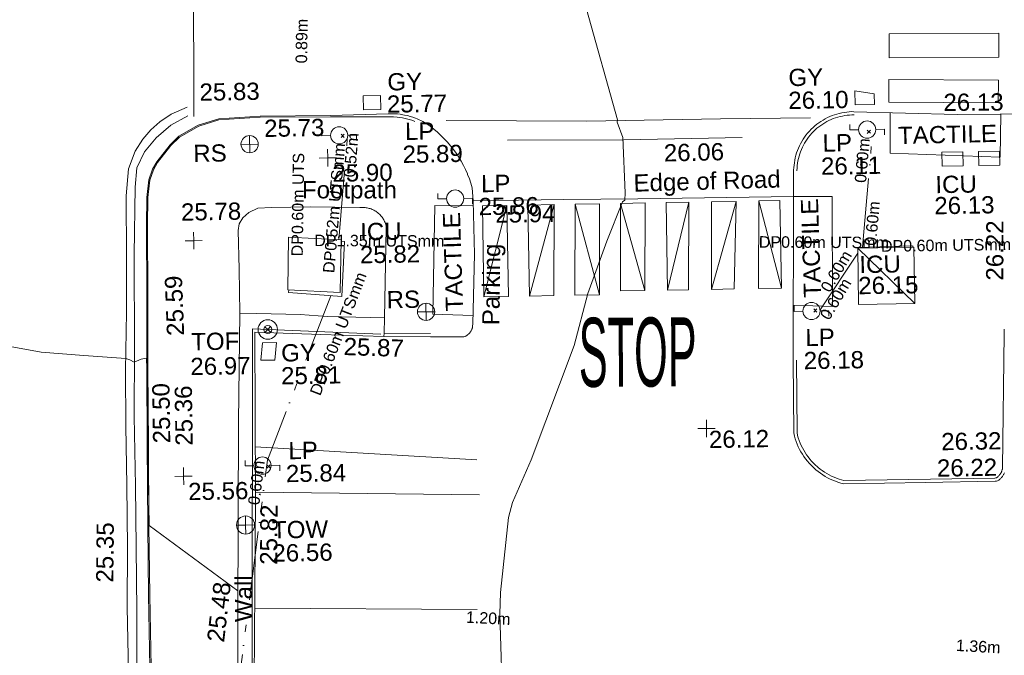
# Model space of a CAD drawing. Header units: millimetres. Extents: x -287732 to 520720, y -88450 to 287754.
# Tile 214 of 256: x -6642 to 14791, y -20214 to -6385. Entities that reach past the tile are written whole.
import ezdxf

# ---------------------------------------------------------------- set-up
doc = ezdxf.new("R2010")
doc.units = ezdxf.units.MM
doc.linetypes.add('IMPORT-UG_ELEC_LV_QLB2 _2_', pattern=[2700, 1500, -300, 0, -250, 150, -300, 0, -200])
doc.linetypes.add('IMPORT-UG_ELEC_STREET LIGHTING_QLB2 _2_', pattern=[2700, 1500, -300, 0, -250, 150, -300, 0, -200])
for name, color, linetype, lineweight, true_color in [('00__TOPO__TOP_OF_FENCE_SYMBOL', 7, 'Continuous', 9, 0x666666), ('00_TOPO_FENCE_2D', 7, 'Continuous', 9, 0x3f7f4f), ('00_TOPO_FOOTPATH', 7, 'Continuous', 9, 0xa50000), ('00_TOPO_FURN_LAMP_POST', 7, 'Continuous', 9, 0x666666), ('00_TOPO_FURN_SIGN', 7, 'Continuous', 9, 0x666666), ('00_TOPO_KERB_BOTTOM', 1, 'Continuous', 9, 0xff0000), ('00_TOPO_KERB_TOP', 7, 'Continuous', 9, 0xa500a5), ('00_TOPO_LEVEL_SPOT', 7, 'Continuous', 9, 0x666666), ('00_TOPO_ROAD_MARKING_WHITE_CONTINUOUS', 7, 'Continuous', 9, 0x999999), ('00_TOPO_ROAD_MARKING_WHITE_DASH', 7, 'Continuous', 9, 0x999999), ('00_TOPO_ROAD_MARKING_YELLOW_CONTINUOUS', 40, 'Continuous', 9, 0xffbf00), ('00_TOPO_SERV_GULLY', 7, 'Continuous', 9, 0x5252a5), ('00_TOPO_SERV_IC', 5, 'Continuous', 9, 0x0000ff), ('00_TOPO_TOP_OF_FENCE', 7, 'Continuous', 9, 0x666666), ('00_TOPO_TOP_OF_WALL', 7, 'Continuous', 9, 0x666666), ('00_TOPO_WALL', 7, 'Continuous', 9, 0x7c00a5), ('00_UAV_FOOTPATH', 7, 'Continuous', 9, 0xa50000), ('00_UAV_FURN_LAMP_POST', 7, 'Continuous', 9, 0xa50000), ('00_UAV_KERB_BOTTOM', 1, 'Continuous', 9, 0xff0000), ('00_UAV_KERB_TOP', 7, 'Continuous', 9, 0xa500a5), ('00_UAV_LEVEL_SPOT', 7, 'Continuous', 9, 0x666666), ('00_UAV_PARKING', 4, 'Continuous', 9, 0x00ffff), ('00_UAV_ROAD_MARKING_WHITE_CONTINUOUS', 7, 'Continuous', 9, 0x999999), ('00_UAV_SERV_GULLY', 7, 'Continuous', 9, 0x5252a5), ('00_UAV_SERV_IC', 5, 'Continuous', 9, 0x0000ff), ('00_UAV_WALL', 7, 'Continuous', 9, 0x7c00a5), ('01_DTM_CONTOUR_MNR', 7, 'Continuous', 9, 0xa5a552), ('12333-PUM-2D-U-0001-C01 - Rev2_REVIT IMPORT_dwg', 7, 'Continuous', 9, 0x767676), ('PUM-ELECTRIC-LV-QLB2', 1, 'IMPORT-UG_ELEC_LV_QLB2 _2_', 9, 0xff0000), ('PUM-ELECTRIC-MH', 1, 'Continuous', 9, 0xff0000), ('PUM-ELECTRIC-SL-QLB2', 7, 'IMPORT-UG_ELEC_STREET LIGHTING_QLB2 _2_', 9, 0xff7f7f)]:
    doc.layers.add(name, color=color, linetype=linetype, lineweight=lineweight, true_color=true_color)
for name, color, linetype, lineweight in [('00_TOPO_PEDASTRIAN', 7, 'Continuous', 9), ('00_TOPO_SURVEY_TEXT', 7, 'Continuous', 9), ('00_UAV_PEDASTRIAN', 7, 'Continuous', 9), ('00_UAV_ROAD_EDGE', 7, 'Continuous', 9), ('00_UAV_ROAD_TEXT', 7, 'Continuous', 9), ('00_UAV_SURVEY_TEXT', 7, 'Continuous', 9), ('GEN-TEXT', 7, 'Continuous', 9)]:
    doc.layers.add(name, color=color, linetype=linetype, lineweight=lineweight)
doc.styles.add('Arial_1', font='arial.ttf', dxfattribs={"height": 250})
doc.styles.add('Swis721 Lt BT_2', font='swissl.ttf', dxfattribs={"height": 375})
doc.styles.add('Swis721 Lt BT_7', font='swissl.ttf', dxfattribs={"width": 0.45, "height": 1500})

# ---------------------------------------------------------------- blocks, each defined once
blk = doc.blocks.new('12333-PUM-2D-U-0001-C01 - Rev2_REVIT IMPORT_dwg_MSL_RoadSign_SYM-2077193-Site Location Plan Proposed')
at = {"layer": '00_TOPO_FURN_SIGN', "color": 254, "true_color": 0xcccccc}
for p, q in [((-500, 0), (500, 0)), ((0, -500), (0, 500))]:
    blk.add_line(p, q, dxfattribs=at)
blk.add_circle((0, 0), 500, dxfattribs=at)
blk = doc.blocks.new('12333-PUM-2D-U-0001-C01 - Rev2_REVIT IMPORT_dwg_MSL_Lamp_Post_SYM-2077199-Site Location Plan Proposed')
at = {"layer": '00_TOPO_FURN_LAMP_POST', "color": 254, "true_color": 0xcccccc, "flags": 128}
for points in [[(-500, 0), (-1000, 0), (-1000, 317)], [(500, 0), (1000, 0), (1000, -317)]]:
    blk.add_lwpolyline(points, dxfattribs=at)
at = {"layer": '00_TOPO_FURN_LAMP_POST', "color": 254, "true_color": 0xcccccc}
blk.add_circle((0, 0), 500, dxfattribs=at)
blk = doc.blocks.new('12333-PUM-2D-U-0001-C01 - Rev2_REVIT IMPORT_dwg_MM-2077200-Site Location Plan Proposed')
at = {"layer": '00_TOPO_LEVEL_SPOT', "color": 254, "true_color": 0xcccccc, "flags": 128}
for points in [[(0, -500), (0, 0), (-500, 0)], [(500, 0), (0, 0), (0, 500)]]:
    blk.add_lwpolyline(points, dxfattribs=at)
blk = doc.blocks.new('12333-PUM-2D-U-0001-C01 - Rev2_REVIT IMPORT_dwg_MSL_Node_LineworkTOF-2077201-Site Location Plan Proposed')
at = {"layer": '00__TOPO__TOP_OF_FENCE_SYMBOL', "color": 254, "true_color": 0xcccccc, "flags": 128}
for points in [[(165, 165), (0, 0), (-165, 165)], [(165, -165), (0, 0), (-165, -165)]]:
    blk.add_lwpolyline(points, dxfattribs=at)
at = {"layer": '00__TOPO__TOP_OF_FENCE_SYMBOL', "color": 254, "true_color": 0xcccccc}
for radius in [563, 234]:
    blk.add_circle((0, 0), radius, dxfattribs=at)
blk = doc.blocks.new('12333-PUM-2D-U-0001-C01 - Rev2_REVIT IMPORT_dwg_TOW-2077202-Site Location Plan Proposed')
at = {"layer": '00_TOPO_TOP_OF_WALL', "color": 254, "true_color": 0xcccccc, "flags": 128}
for points in [[(0, 525), (0, 0), (-525, 0)], [(525, 0), (0, 0), (0, -525)]]:
    blk.add_lwpolyline(points, dxfattribs=at)
at = {"layer": '00_TOPO_TOP_OF_WALL', "color": 254, "true_color": 0xcccccc}
blk.add_circle((0, 0), 525, dxfattribs=at)
blk = doc.blocks.new('12333-PUM-2D-U-0001-C01 - Rev2_REVIT IMPORT_dwg_MSL_Lamp_Post_SYM-2077240-Site Location Plan Proposed')
at = {"layer": '00_TOPO_FURN_LAMP_POST', "color": 254, "true_color": 0xcccccc, "flags": 128}
for points in [[(-500, 0), (-1000, 0), (-1000, 317)], [(500, 0), (1000, 0), (1000, -317)]]:
    blk.add_lwpolyline(points, dxfattribs=at)
at = {"layer": '00_TOPO_FURN_LAMP_POST', "color": 254, "true_color": 0xcccccc}
blk.add_circle((0, 0), 500, dxfattribs=at)
blk = doc.blocks.new('12333-PUM-2D-U-0001-C01 - Rev2_REVIT IMPORT_dwg_UAV-2077255-Site Location Plan Proposed')
at = {"layer": '00_UAV_LEVEL_SPOT', "color": 254, "true_color": 0xcccccc, "flags": 128}
for points in [[(0, -500), (0, 0), (-500, 0)], [(500, 0), (0, 0), (0, 500)]]:
    blk.add_lwpolyline(points, dxfattribs=at)
blk = doc.blocks.new('12333-PUM-2D-U-0001-C01 - Rev2_REVIT IMPORT_dwg_MGS62954_T2_Galway_ITM_3d_Rev1-2077680-Site Location Plan Proposed')
at = {"layer": '00_TOPO_FENCE_2D', "color": 254, "true_color": 0xcccccc, "flags": 128}
blk.add_lwpolyline([(533902949, 725542173), (533900154, 725542340), (533899753, 725520459), (533893724, 725520593), (533893691, 725519042), (533893690, 725518972), (533893631, 725516166), (533882628, 725516345), (533882619, 725516345), (533880071, 725516386), (533879975, 725510995), (533879974, 725510962), (533879864, 725504787)], dxfattribs=at)
at = {"layer": '00_TOPO_FOOTPATH', "color": 254, "true_color": 0xcccccc, "flags": 128}
blk.add_lwpolyline([(533899889, 725542688), (533899888, 725543640), (533899883, 725544483), (533899910, 725544630), (533899990, 725544760), (533900120, 725544870), (533900320, 725544960), (533900620, 725544970), (533901460, 725544970)], dxfattribs=at)
at = {"layer": '00_TOPO_KERB_BOTTOM', "color": 254, "true_color": 0xcccccc, "flags": 128}
blk.add_lwpolyline([(533897795, 725535021), (533897795, 725536589), (533897803, 725538102), (533897823, 725539858), (533897839, 725541524), (533897866, 725543095), (533897888, 725544636), (533897906, 725545236), (533897955, 725545618), (533898043, 725545849), (533898135, 725546012), (533898434, 725546377), (533898626, 725546559), (533899053, 725546792), (533899502, 725546921), (533900403, 725546964), (533901937, 725546950)], dxfattribs=at)
at = {"layer": '00_TOPO_KERB_TOP', "color": 254, "true_color": 0xcccccc, "flags": 128}
blk.add_lwpolyline([(533897820, 725535021), (533897820, 725536589), (533897828, 725538102), (533897848, 725539858), (533897864, 725541524), (533897890, 725543095), (533897913, 725544635), (533897931, 725545234), (533897979, 725545612), (533898066, 725545838), (533898156, 725545998), (533898452, 725546360), (533898641, 725546538), (533899063, 725546769), (533899506, 725546897), (533900403, 725546940), (533901936, 725546925)], dxfattribs=at)
at = {"layer": '00_TOPO_PEDASTRIAN', "color": 254, "true_color": 0xcccccc}
for p, q in [((533914116, 725546802), (533914104, 725545918)), ((533905206, 725542948), (533905206, 725544929)), ((533905206, 725544929), (533905739, 725544929)), ((533905206, 725542948), (533905739, 725544929)), ((533905739, 725544929), (533905739, 725542948)), ((533906197, 725542948), (533906197, 725544929)), ((533906197, 725544929), (533906768, 725544929)), ((533906197, 725542948), (533906768, 725544929)), ((533906768, 725544929), (533906730, 725542948)), ((533907225, 725544929), (533907187, 725542948)), ((533907225, 725544929), (533907759, 725544929)), ((533907225, 725544929), (533907721, 725542948)), ((533907759, 725544929), (533907721, 725542948)), ((533908216, 725544929), (533908178, 725543024)), ((533908216, 725544929), (533908749, 725544929)), ((533908216, 725544929), (533908711, 725543024)), ((533908749, 725544929), (533908711, 725543024)), ((533909702, 725544929), (533909207, 725544929)), ((533909207, 725543024), (533909207, 725544929)), ((533909702, 725544929), (533909207, 725543024)), ((533909702, 725544929), (533909664, 725543024)), ((533910159, 725543024), (533910197, 725544929)), ((533910731, 725544929), (533910159, 725543024)), ((533910731, 725544929), (533910197, 725544929)), ((533910731, 725544929), (533910654, 725543024)), ((533911226, 725544929), (533911188, 725543024)), ((533911226, 725544929), (533911683, 725544929)), ((533911226, 725544929), (533911683, 725543024)), ((533911683, 725543024), (533911683, 725544929)), ((533905206, 725542948), (533905739, 725542948)), ((533906197, 725542948), (533906730, 725542948)), ((533907721, 725542948), (533907187, 725542948)), ((533908711, 725543024), (533908178, 725543024)), ((533909664, 725543024), (533909207, 725543024)), ((533910654, 725543024), (533910159, 725543024)), ((533911188, 725543024), (533911683, 725543024))]:
    blk.add_line(p, q, dxfattribs=at)
at = {"layer": '00_TOPO_PEDASTRIAN', "color": 254, "true_color": 0xcccccc, "flags": 128}
for points in [[(533914104, 725545918), (533916495, 725545792), (533916524, 725546729)], [(533911981, 725545017), (533912824, 725544996), (533912791, 725542607), (533911936, 725542648)], [(533905009, 725544930), (533904171, 725544956), (533904087, 725542590), (533904959, 725542546)]]:
    blk.add_lwpolyline(points, dxfattribs=at)
at = {"layer": '00_TOPO_ROAD_MARKING_WHITE_CONTINUOUS', "color": 254, "true_color": 0xcccccc, "flags": 128}
for points in [[(533898960, 725546980), (533898980, 725548150), (533899000, 725549980), (533903384, 725549918)], [(533904450, 725546800), (533907510, 725546730), (533910420, 725546730), (533912380, 725546720)]]:
    blk.add_lwpolyline(points, dxfattribs=at)
at = {"layer": '00_TOPO_ROAD_MARKING_WHITE_DASH', "color": 254, "true_color": 0xcccccc, "flags": 128}
blk.add_lwpolyline([(533910890, 725546320), (533908310, 725546310), (533905780, 725546350)], dxfattribs=at)
at = {"layer": '00_TOPO_ROAD_MARKING_YELLOW_CONTINUOUS', "color": 254, "true_color": 0xcccccc, "flags": 128}
for points in [[(533898820, 725547190), (533898470, 725547040), (533898220, 725546880), (533898020, 725546710), (533897840, 725546510), (533897670, 725546250), (533897520, 725545870), (533897460, 725545280), (533897440, 725543960), (533897420, 725542750), (533897380, 725541490), (533897360, 725540270), (533897360, 725538990), (533897350, 725537630), (533897320, 725536330), (533897330, 725534910)], [(533897510, 725534990), (533897530, 725536250), (533897540, 725537630), (533897550, 725538970), (533897550, 725540480), (533897580, 725541960), (533897610, 725544000), (533897660, 725545470), (533897700, 725545890), (533897870, 725546230), (533898130, 725546530), (533898460, 725546800), (533898830, 725547000)]]:
    blk.add_lwpolyline(points, dxfattribs=at)
at = {"layer": '00_TOPO_SERV_GULLY', "color": 254, "true_color": 0xcccccc}
for p, q in [((533902653, 725547368), (533903034, 725547368)), ((533902653, 725547368), (533902653, 725547063)), ((533903034, 725547368), (533903034, 725547063)), ((533902653, 725547063), (533903034, 725547063))]:
    blk.add_line(p, q, dxfattribs=at)
at = {"layer": '00_TOPO_SERV_IC', "color": 254, "true_color": 0xcccccc}
for p, q in [((533900977, 725544320), (533900939, 725543177)), ((533900977, 725544320), (533902120, 725544244)), ((533902120, 725544244), (533902082, 725543101)), ((533900939, 725543177), (533902082, 725543101))]:
    blk.add_line(p, q, dxfattribs=at)
at = {"layer": '00_TOPO_WALL', "color": 254, "true_color": 0xcccccc, "flags": 128}
blk.add_lwpolyline([(533894658, 725520875), (533895325, 725520859), (533897703, 725520800), (533899426, 725520776), (533899542, 725526496), (533899633, 725531486), (533899729, 725536094), (533899816, 725540320), (533899889, 725542688), (533900258, 725542672), (533901201, 725542637)], dxfattribs=at)
at = {"layer": '00_UAV_FOOTPATH', "color": 254, "true_color": 0xcccccc, "flags": 128}
blk.add_lwpolyline([(533903034, 725542533), (533903105, 725544480), (533903104, 725544524), (533903097, 725544559), (533903090, 725544580), (533903083, 725544601), (533903074, 725544622), (533903065, 725544642), (533903055, 725544662), (533903044, 725544681), (533903032, 725544700), (533903020, 725544718), (533903006, 725544736), (533902992, 725544753), (533902978, 725544770), (533902962, 725544786), (533902946, 725544801), (533902936, 725544810), (533902919, 725544824), (533902902, 725544838), (533902884, 725544851), (533902865, 725544863), (533902846, 725544874), (533902826, 725544884), (533902806, 725544894), (533902786, 725544903), (533902765, 725544910), (533902744, 725544917), (533902722, 725544923), (533902701, 725544929), (533902679, 725544933), (533902657, 725544936), (533902635, 725544939), (533902613, 725544940), (533902590, 725544941), (533902536, 725544942), (533901460, 725544970)], dxfattribs=at)
at = {"layer": '00_UAV_KERB_BOTTOM', "color": 254, "true_color": 0xcccccc}
for p, q in [((533911995, 725545586), (533911981, 725545017)), ((533903014, 725542125), (533904028, 725542100))]:
    blk.add_line(p, q, dxfattribs=at)
at = {"layer": '00_UAV_KERB_BOTTOM', "color": 254, "true_color": 0xcccccc, "flags": 128}
for points in [[(533903820, 725546845), (533903781, 725546862), (533903724, 725546883), (533903666, 725546903), (533903608, 725546919), (533903548, 725546934), (533903513, 725546941), (533903453, 725546951), (533903393, 725546959), (533903332, 725546964), (533903271, 725546967), (533903191, 725546966), (533901937, 725546950)], [(533913326, 725546836), (533913282, 725546837), (533913227, 725546835), (533913172, 725546830), (533913118, 725546824), (533913064, 725546815), (533913011, 725546804), (533912958, 725546791), (533912905, 725546776), (533912853, 725546758), (533912802, 725546738), (533912752, 725546716), (533912703, 725546692), (533912655, 725546666), (533912608, 725546638), (533912562, 725546608), (533912518, 725546576), (533912475, 725546543), (533912433, 725546507), (533912393, 725546470), (533912354, 725546431), (533912317, 725546391), (533912312, 725546384), (533912277, 725546342), (533912244, 725546299), (533912213, 725546254), (533912183, 725546208), (533912156, 725546160), (533912131, 725546112), (533912107, 725546062), (533912086, 725546012), (533912067, 725545961), (533912050, 725545909), (533912035, 725545856), (533912023, 725545803), (533912013, 725545749), (533912005, 725545695), (533911999, 725545641), (533911995, 725545586)], [(533916262, 725538742), (533916295, 725538745), (533916316, 725538751), (533916329, 725538759), (533916342, 725538767), (533916355, 725538776), (533916367, 725538786), (533916378, 725538796), (533916389, 725538806), (533916400, 725538817), (533916405, 725538822), (533916415, 725538833), (533916424, 725538845), (533916433, 725538857), (533916442, 725538870), (533916450, 725538883), (533916457, 725538896), (533916464, 725538909), (533916471, 725538923)], [(533911914, 725541448), (533911899, 725539871), (533911911, 725539797), (533911927, 725539738), (533911946, 725539680), (533911968, 725539622), (533911992, 725539566), (533912018, 725539510), (533912047, 725539456), (533912078, 725539403), (533912111, 725539351), (533912146, 725539300), (533912183, 725539252), (533912222, 725539204), (533912264, 725539159), (533912307, 725539115), (533912351, 725539073), (533912367, 725539059), (533912414, 725539020), (533912463, 725538982), (533912513, 725538947), (533912565, 725538914), (533912618, 725538883), (533912673, 725538854), (533912728, 725538828), (533912785, 725538804), (533912842, 725538782), (533912900, 725538763), (533912959, 725538746), (533914749, 725538744), (533916262, 725538742)]]:
    blk.add_lwpolyline(points, dxfattribs=at)
at = {"layer": '00_UAV_KERB_TOP', "color": 254, "true_color": 0xcccccc}
blk.add_line((533903018, 725542195), (533904029, 725542170), dxfattribs=at)
at = {"layer": '00_UAV_KERB_TOP', "color": 254, "true_color": 0xcccccc, "flags": 128}
for points in [[(533903770, 725546790), (533903755, 725546797), (533903701, 725546817), (533903646, 725546836), (533903590, 725546852), (533903533, 725546865), (533903500, 725546872), (533903443, 725546882), (533903385, 725546890), (533903305, 725546898), (533903189, 725546904), (533901936, 725546925)], [(533913334, 725546766), (533913283, 725546767), (533913231, 725546765), (533913179, 725546761), (533913128, 725546755), (533913077, 725546746), (533913026, 725546736), (533912976, 725546723), (533912926, 725546709), (533912877, 725546692), (533912829, 725546673), (533912782, 725546653), (533912735, 725546630), (533912690, 725546605), (533912645, 725546579), (533912602, 725546551), (533912560, 725546520), (533912519, 725546489), (533912480, 725546455), (533912442, 725546420), (533912405, 725546383), (533912370, 725546344), (533912365, 725546339), (533912332, 725546299), (533912300, 725546258), (533912271, 725546215), (533912243, 725546171), (533912217, 725546127), (533912193, 725546081), (533912171, 725546034), (533912151, 725545986), (533912133, 725545938), (533912117, 725545888), (533912103, 725545839), (533912091, 725545788), (533912082, 725545737), (533912074, 725545686), (533912069, 725545635), (533912067, 725545570)], [(533916260, 725538812), (533916282, 725538814), (533916287, 725538816), (533916292, 725538819), (533916303, 725538825), (533916313, 725538832), (533916322, 725538840), (533916332, 725538848), (533916341, 725538856), (533916350, 725538865), (533916353, 725538869), (533916361, 725538878), (533916369, 725538888), (533916376, 725538898), (533916383, 725538908), (533916390, 725538918), (533916396, 725538929), (533916401, 725538940), (533916406, 725538951), (533916411, 725538962), (533916415, 725538974), (533916419, 725538986), (533916422, 725538997), (533916424, 725539006), (533916426, 725539029), (533916512, 725541948), (533916514, 725542048)], [(533911984, 725541454), (533911969, 725539877), (533911979, 725539813), (533911994, 725539759), (533912012, 725539703), (533912033, 725539648), (533912056, 725539594), (533912081, 725539541), (533912108, 725539490), (533912137, 725539439), (533912169, 725539390), (533912202, 725539342), (533912238, 725539295), (533912275, 725539250), (533912314, 725539207), (533912355, 725539165), (533912399, 725539125), (533912413, 725539112), (533912458, 725539074), (533912505, 725539039), (533912552, 725539005), (533912602, 725538974), (533912652, 725538944), (533912704, 725538917), (533912757, 725538892), (533912811, 725538869), (533912865, 725538848), (533912921, 725538830), (533912969, 725538816), (533914853, 725538814), (533916260, 725538812)]]:
    blk.add_lwpolyline(points, dxfattribs=at)
at = {"layer": '00_UAV_PARKING', "color": 254, "true_color": 0xcccccc}
blk.add_line((533911914, 725541448), (533911981, 725545017), dxfattribs=at)
at = {"layer": '00_UAV_PARKING', "color": 254, "true_color": 0xcccccc, "flags": 128}
blk.add_lwpolyline([(533904028, 725542100), (533904732, 725542083), (533904756, 725542087), (533904772, 725542091), (533904784, 725542096), (533904795, 725542101), (533904806, 725542107), (533904816, 725542113), (533904827, 725542120), (533904837, 725542127), (533904846, 725542135), (533904851, 725542139), (533904861, 725542147), (533904870, 725542156), (533904878, 725542165), (533904886, 725542174), (533904894, 725542183), (533904901, 725542193), (533904908, 725542204), (533904915, 725542214), (533904921, 725542225), (533904926, 725542236), (533904931, 725542247), (533904936, 725542258), (533904940, 725542270), (533904944, 725542282), (533904948, 725542315), (533904951, 725542362), (533905020, 725543882), (533905008, 725545041)], dxfattribs=at)
at = {"layer": '00_UAV_PEDASTRIAN', "color": 254, "true_color": 0xcccccc, "flags": 128}
for points in [[(533916504, 725547966), (533914118, 725547993), (533914124, 725548514), (533916510, 725548487)], [(533914103, 725547519), (533916486, 725547463), (533916475, 725546976), (533914092, 725547032)]]:
    blk.add_lwpolyline(points, close=True, dxfattribs=at)
at = {"layer": '00_UAV_ROAD_EDGE', "color": 254, "true_color": 0xcccccc, "flags": 128}
for points in [[(533911981, 725545017), (533908593, 725545025), (533906983, 725545032), (533905008, 725545041), (533904992, 725545326), (533904965, 725545425), (533904934, 725545523), (533904898, 725545619), (533904894, 725545629), (533904855, 725545723), (533904811, 725545816), (533904764, 725545907), (533904713, 725545996), (533904658, 725546083), (533904600, 725546167), (533904538, 725546249), (533904473, 725546328), (533904404, 725546404), (533904333, 725546477), (533904258, 725546548), (533904180, 725546615), (533904100, 725546679), (533904017, 725546739), (533903998, 725546752), (533903946, 725546783), (533903820, 725546845)], [(533917448, 725546720), (533915573, 725546738), (533913326, 725546836)]]:
    blk.add_lwpolyline(points, dxfattribs=at)
at = {"layer": '00_UAV_ROAD_MARKING_WHITE_CONTINUOUS', "color": 254, "true_color": 0xcccccc}
for p, q in [((533904991, 725539409), (533900171, 725539771)), ((533900158, 725538787), (533905035, 725538641)), ((533900098, 725536266), (533904940, 725536149))]:
    blk.add_line(p, q, dxfattribs=at)
at = {"layer": '00_UAV_SERV_GULLY', "color": 254, "true_color": 0xcccccc}
for p, q in [((533913359, 725547292), (533913779, 725547215)), ((533913359, 725547292), (533913359, 725546987)), ((533913779, 725547215), (533913779, 725546987)), ((533913359, 725546987), (533913779, 725546987)), ((533900329, 725541653), (533900367, 725542034)), ((533900367, 725542034), (533900672, 725542034)), ((533900672, 725542034), (533900634, 725541653)), ((533900329, 725541653), (533900634, 725541653))]:
    blk.add_line(p, q, dxfattribs=at)
at = {"layer": '00_UAV_SERV_IC', "color": 254, "true_color": 0xcccccc}
for p, q in [((533915226, 725545615), (533915226, 725545920)), ((533915226, 725545920), (533915684, 725545920)), ((533915684, 725545615), (533915684, 725545920)), ((533916026, 725545920), (533916484, 725545920)), ((533916026, 725545920), (533916026, 725545615)), ((533916484, 725545920), (533916484, 725545615)), ((533915684, 725545615), (533915226, 725545615)), ((533916026, 725545615), (533916484, 725545615)), ((533913359, 725543863), (533914579, 725543863)), ((533913359, 725543863), (533913359, 725542643)), ((533913359, 725543863), (533914579, 725542643)), ((533914579, 725543863), (533914579, 725542643)), ((533914579, 725542643), (533913359, 725542643))]:
    blk.add_line(p, q, dxfattribs=at)
at = {"layer": '00_UAV_WALL', "color": 254, "true_color": 0xcccccc, "flags": 128}
blk.add_lwpolyline([(533901201, 725542637), (533901786, 725542584), (533903034, 725542533), (533903018, 725542195), (533903014, 725542125), (533901639, 725542193), (533900203, 725542264), (533900157, 725538702), (533900156, 725538632), (533900035, 725533703), (533900025, 725533338), (533899928, 725528941), (533899923, 725528705), (533899835, 725523706), (533899807, 725522131), (533899814, 725520415), (533899744, 725520416), (533899341, 725520422), (533899271, 725520424), (533898213, 725520441), (533896846, 725520463), (533894277, 725520517)], dxfattribs=at)
at = {"layer": '01_DTM_CONTOUR_MNR', "color": 254, "true_color": 0xcccccc, "flags": 128}
for points in [[(533899740, 725536650), (533897830, 725538100), (533897836, 725539860), (533897841, 725541401), (533897841, 725541520), (533897840, 725541740), (533897720, 725541724), (533897570, 725541660), (533897476, 725541714), (533897390, 725541740), (533896477, 725541827), (533895550, 725541910), (533893324, 725542359)], [(533905459, 725533933), (533905432, 725536043), (533905453, 725536507), (533905656, 725538138), (533905750, 725538463), (533906171, 725539387), (533907149, 725541853), (533907470, 725542980), (533907902, 725544112), (533908258, 725544964), (533908310, 725545000), (533908318, 725545157), (533908290, 725546360), (533908175, 725546694), (533908180, 725546750), (533907548, 725549164)]]:
    blk.add_lwpolyline(points, dxfattribs=at)
at = {"xscale": 0.375, "yscale": 0.375, "zscale": 0.375}
for name, p in [('12333-PUM-2D-U-0001-C01 - Rev2_REVIT IMPORT_dwg_MSL_RoadSign_SYM-2077193-Site Location Plan Proposed', (533900164, 725546358)), ('12333-PUM-2D-U-0001-C01 - Rev2_REVIT IMPORT_dwg_MSL_Lamp_Post_SYM-2077199-Site Location Plan Proposed', (533902117, 725546516)), ('12333-PUM-2D-U-0001-C01 - Rev2_REVIT IMPORT_dwg_MSL_Lamp_Post_SYM-2077240-Site Location Plan Proposed', (533913611, 725546441)), ('12333-PUM-2D-U-0001-C01 - Rev2_REVIT IMPORT_dwg_MM-2077200-Site Location Plan Proposed', (533901860, 725546030)), ('12333-PUM-2D-U-0001-C01 - Rev2_REVIT IMPORT_dwg_MSL_Lamp_Post_SYM-2077199-Site Location Plan Proposed', (533904617, 725545097)), ('12333-PUM-2D-U-0001-C01 - Rev2_REVIT IMPORT_dwg_MM-2077200-Site Location Plan Proposed', (533898910, 725544280)), ('12333-PUM-2D-U-0001-C01 - Rev2_REVIT IMPORT_dwg_MSL_RoadSign_SYM-2077193-Site Location Plan Proposed', (533903941, 725542644)), ('12333-PUM-2D-U-0001-C01 - Rev2_REVIT IMPORT_dwg_MSL_Lamp_Post_SYM-2077240-Site Location Plan Proposed', (533912331, 725542515)), ('12333-PUM-2D-U-0001-C01 - Rev2_REVIT IMPORT_dwg_MSL_Node_LineworkTOF-2077201-Site Location Plan Proposed', (533900489, 725542320)), ('12333-PUM-2D-U-0001-C01 - Rev2_REVIT IMPORT_dwg_UAV-2077255-Site Location Plan Proposed', (533910000, 725540000)), ('12333-PUM-2D-U-0001-C01 - Rev2_REVIT IMPORT_dwg_MSL_Lamp_Post_SYM-2077199-Site Location Plan Proposed', (533900322, 725539362)), ('12333-PUM-2D-U-0001-C01 - Rev2_REVIT IMPORT_dwg_MM-2077200-Site Location Plan Proposed', (533898600, 725539160)), ('12333-PUM-2D-U-0001-C01 - Rev2_REVIT IMPORT_dwg_TOW-2077202-Site Location Plan Proposed', (533899931, 725538075))]:
    blk.add_blockref(name, p, dxfattribs=at)
at = {"layer": '00_TOPO_FURN_LAMP_POST', "char_height": 375, "attachment_point": 1, "line_spacing_factor": 1.005062, "style": 'Swis721 Lt BT_2'}
for s, insert, width in [('LP', (533903551, 725546765), 707.59), ('25.89', (533903489, 725546267), 1495.9), ('LP', (533905186, 725545599), 707.59), ('25.86', (533905124, 725545101), 1495.9), ('LP', (533900891, 725539864), 707.59), ('25.84', (533900829, 725539366), 1495.9)]:
    blk.add_mtext(s, dxfattribs=dict(at, insert=insert, width=width))
at = {"layer": '00_TOPO_FURN_SIGN', "char_height": 375, "width": 783.57, "attachment_point": 1, "line_spacing_factor": 1.005062, "style": 'Swis721 Lt BT_2'}
for insert in [(533898935, 725546366), (533903087, 725543111)]:
    blk.add_mtext('RS', dxfattribs=dict(at, insert=insert))
at = {"layer": '00_TOPO_KERB_BOTTOM', "color": 251, "true_color": 0x666666, "insert": (533900487, 725546884), "char_height": 375, "width": 1495.9, "attachment_point": 1, "line_spacing_factor": 1.005062, "style": 'Swis721 Lt BT_2'}
blk.add_mtext('25.73', dxfattribs=at)
at = {"layer": '00_TOPO_KERB_BOTTOM', "color": 251, "true_color": 0x666666, "insert": (533898437, 725539823), "char_height": 375, "width": 1495.9, "attachment_point": 1, "rotation": 89.8495, "line_spacing_factor": 1.005062, "style": 'Swis721 Lt BT_2'}
blk.add_mtext('25.36', dxfattribs=at)
at = {"layer": '00_TOPO_KERB_TOP', "color": 251, "true_color": 0x666666, "insert": (533899093, 725547696), "char_height": 375, "width": 1495.9, "attachment_point": 1, "line_spacing_factor": 1.005062, "style": 'Swis721 Lt BT_2'}
blk.add_mtext('25.83', dxfattribs=at)
at = {"layer": '00_TOPO_KERB_TOP', "color": 251, "true_color": 0x666666, "insert": (533897949, 725539884), "char_height": 375, "width": 1495.9, "attachment_point": 1, "rotation": 89.8495, "line_spacing_factor": 1.005062, "style": 'Swis721 Lt BT_2'}
blk.add_mtext('25.50', dxfattribs=at)
at = {"layer": '00_TOPO_LEVEL_SPOT', "char_height": 375, "width": 1495.9, "attachment_point": 1, "line_spacing_factor": 1.005062, "style": 'Swis721 Lt BT_2'}
for s, insert in [('25.90', (533901955, 725545883)), ('25.78', (533898644, 725545095)), ('25.56', (533898695, 725539013))]:
    blk.add_mtext(s, dxfattribs=dict(at, insert=insert))
at = {"layer": '00_TOPO_ROAD_MARKING_WHITE_DASH', "color": 251, "true_color": 0x666666, "insert": (533909175, 725546198), "char_height": 375, "width": 1495.9, "attachment_point": 1, "rotation": 0.3155, "line_spacing_factor": 1.005062, "style": 'Swis721 Lt BT_2'}
blk.add_mtext('26.06', dxfattribs=at)
at = {"layer": '00_TOPO_ROAD_MARKING_YELLOW_CONTINUOUS', "color": 251, "true_color": 0x666666, "char_height": 375, "width": 1495.9, "attachment_point": 1, "line_spacing_factor": 1.005062, "style": 'Swis721 Lt BT_2'}
for s, insert, rotation in [('25.59', (533898293, 725542214), 91.2145), ('25.35', (533896656, 725536882), 88.4828)]:
    blk.add_mtext(s, dxfattribs=dict(at, insert=insert, rotation=rotation))
at = {"layer": '00_TOPO_SERV_GULLY', "color": 251, "true_color": 0x666666, "char_height": 375, "attachment_point": 1, "line_spacing_factor": 1.005062, "style": 'Swis721 Lt BT_2'}
for s, insert, width in [('GY', (533903185, 725547848), 821.56), ('25.77', (533903167, 725547365), 1495.9)]:
    blk.add_mtext(s, dxfattribs=dict(at, insert=insert, width=width))
at = {"layer": '00_TOPO_SERV_IC', "color": 251, "true_color": 0x666666, "char_height": 375, "attachment_point": 1, "line_spacing_factor": 1.005062, "style": 'Swis721 Lt BT_2'}
for s, insert, width in [('ICU', (533902537, 725544599), 1021.01), ('25.82', (533902523, 725544099), 1495.9)]:
    blk.add_mtext(s, dxfattribs=dict(at, insert=insert, width=width))
at = {"layer": '00_TOPO_SURVEY_TEXT', "color": 251, "true_color": 0x666666, "insert": (533904374, 725542643), "char_height": 375, "width": 2341.21, "attachment_point": 1, "rotation": 90.8527, "line_spacing_factor": 1.005062, "style": 'Swis721 Lt BT_2'}
blk.add_mtext('TACTILE', dxfattribs=at)
at = {"layer": '00_TOPO_TOP_OF_FENCE', "char_height": 375, "attachment_point": 1, "line_spacing_factor": 1.005062, "style": 'Swis721 Lt BT_2'}
for s, insert, width in [('TOF', (533898818, 725542271), 1163.48), ('26.97', (533898790, 725541732), 1495.9)]:
    blk.add_mtext(s, dxfattribs=dict(at, insert=insert, width=width))
at = {"layer": '00_TOPO_TOP_OF_WALL', "char_height": 375, "attachment_point": 1, "line_spacing_factor": 1.005062, "style": 'Swis721 Lt BT_2'}
for s, insert, width in [('TOW', (533900505, 725538146), 1343.94), ('26.56', (533900505, 725537642), 1495.9)]:
    blk.add_mtext(s, dxfattribs=dict(at, insert=insert, width=width))
at = {"layer": '00_TOPO_WALL', "color": 251, "true_color": 0x666666, "insert": (533899046, 725535569), "char_height": 375, "width": 1495.9, "attachment_point": 1, "rotation": 82.4008, "line_spacing_factor": 1.005062, "style": 'Swis721 Lt BT_2'}
blk.add_mtext('25.48', dxfattribs=at)
at = {"layer": '00_UAV_FOOTPATH', "color": 251, "true_color": 0x666666, "insert": (533901289, 725545536), "char_height": 375, "width": 2436.18, "attachment_point": 1, "rotation": 358.8914, "line_spacing_factor": 1.005062, "style": 'Swis721 Lt BT_2'}
blk.add_mtext('Footpath', dxfattribs=at)
at = {"layer": '00_UAV_FURN_LAMP_POST', "color": 251, "true_color": 0x666666, "char_height": 375, "attachment_point": 1, "line_spacing_factor": 1.005062, "style": 'Swis721 Lt BT_2'}
for s, insert, width in [('LP', (533912634, 725546352), 707.59), ('26.11', (533912592, 725545850), 1495.9), ('LP', (533912186, 725542128), 707.59), ('26.18', (533912143, 725541627), 1495.9)]:
    blk.add_mtext(s, dxfattribs=dict(at, insert=insert, width=width))
at = {"layer": '00_UAV_KERB_BOTTOM', "color": 251, "true_color": 0x666666, "insert": (533915000, 725539239), "char_height": 375, "width": 1495.9, "attachment_point": 1, "rotation": 359.9373, "line_spacing_factor": 1.005062, "style": 'Swis721 Lt BT_2'}
blk.add_mtext('26.22', dxfattribs=at)
at = {"layer": '00_UAV_KERB_TOP', "color": 251, "true_color": 0x666666, "insert": (533915104, 725539812), "char_height": 375, "width": 1495.9, "attachment_point": 1, "rotation": 359.9373, "line_spacing_factor": 1.005062, "style": 'Swis721 Lt BT_2'}
blk.add_mtext('26.32', dxfattribs=at)
at = {"layer": '00_UAV_LEVEL_SPOT', "insert": (533910048, 725539947), "char_height": 375, "width": 1495.9, "attachment_point": 1, "line_spacing_factor": 1.005062, "style": 'Swis721 Lt BT_2'}
blk.add_mtext('26.12', dxfattribs=at)
at = {"layer": '00_UAV_PARKING', "color": 251, "true_color": 0x666666, "char_height": 375, "attachment_point": 1, "line_spacing_factor": 1.005062, "style": 'Swis721 Lt BT_2'}
for s, insert, width, rotation in [('26.22', (533916141, 725543111), 1495.9, 88.8089), ('Parking', (533905157, 725542334), 2037.28, 88.2867)]:
    blk.add_mtext(s, dxfattribs=dict(at, insert=insert, width=width, rotation=rotation))
at = {"layer": '00_UAV_ROAD_EDGE', "color": 251, "true_color": 0x666666, "char_height": 375, "attachment_point": 1, "line_spacing_factor": 1.005062, "style": 'Swis721 Lt BT_2'}
for s, insert, width, rotation in [('26.13', (533915283, 725547192), 1495.9, 359.4405), ('Edge of Road', (533908502, 725545553), 3746.88, 0.6716), ('25.94', (533905485, 725544930), 1495.9, 359.7445)]:
    blk.add_mtext(s, dxfattribs=dict(at, insert=insert, width=width, rotation=rotation))
at = {"layer": '00_UAV_ROAD_TEXT', "color": 251, "true_color": 0x666666, "insert": (533907257, 725542454), "char_height": 1500, "width": 2754.36, "attachment_point": 1, "rotation": 359.3124, "line_spacing_factor": 1.005062, "style": 'Swis721 Lt BT_7'}
blk.add_mtext('STOP', dxfattribs=at)
at = {"layer": '00_UAV_SERV_GULLY', "color": 251, "true_color": 0x666666, "char_height": 375, "attachment_point": 1, "line_spacing_factor": 1.005062, "style": 'Swis721 Lt BT_2'}
for s, insert, width in [('GY', (533911916, 725547791), 821.56), ('26.10', (533911906, 725547293), 1495.9), ('GY', (533900771, 725541992), 821.56), ('25.81', (533900761, 725541495), 1495.9)]:
    blk.add_mtext(s, dxfattribs=dict(at, insert=insert, width=width))
at = {"layer": '00_UAV_SERV_IC', "color": 251, "true_color": 0x666666, "char_height": 375, "attachment_point": 1, "line_spacing_factor": 1.005062, "style": 'Swis721 Lt BT_2'}
for s, insert, width in [('ICU', (533915074, 725545406), 1021.01), ('26.13', (533915043, 725544947), 1495.9), ('ICU', (533913389, 725543696), 1021.01), ('26.15', (533913357, 725543237), 1495.9)]:
    blk.add_mtext(s, dxfattribs=dict(at, insert=insert, width=width))
at = {"layer": '00_UAV_SURVEY_TEXT', "color": 251, "true_color": 0x666666, "char_height": 375, "width": 2341.21, "attachment_point": 1, "line_spacing_factor": 1.005062, "style": 'Swis721 Lt BT_2'}
for insert, rotation in [((533914278, 725546488), 0.2861), ((533912171, 725542805), 90.8527)]:
    blk.add_mtext('TACTILE', dxfattribs=dict(at, insert=insert, rotation=rotation))
at = {"layer": '00_UAV_WALL', "color": 251, "true_color": 0x666666, "char_height": 375, "attachment_point": 1, "line_spacing_factor": 1.005062, "style": 'Swis721 Lt BT_2'}
for s, insert, width, rotation in [('25.87', (533902143, 725542111), 1495.9, 357.1691), ('25.82', (533900231, 725537206), 1495.9, 88.6297), ('Wall', (533899666, 725535967), 1130.24, 88.876)]:
    blk.add_mtext(s, dxfattribs=dict(at, insert=insert, width=width, rotation=rotation))
blk = doc.blocks.new('12333-PUM-2D-U-0001-C01 - Rev2_REVIT IMPORT_dwg-1620468-Site Location Plan Proposed')
at = {"layer": 'GEN-TEXT', "color": 253, "true_color": 0xaaaaaa}
for p, q in [((261077, -69384), (261148, -69313)), ((261148, -69384), (261077, -69313)), ((272532, -69495), (272602, -69424)), ((272602, -69495), (272532, -69424)), ((271299, -73364), (271369, -73293)), ((271369, -73364), (271299, -73293)), ((259339, -76547), (259409, -76476)), ((259409, -76547), (259339, -76476))]:
    blk.add_line(p, q, dxfattribs=at)
at = {"layer": 'PUM-ELECTRIC-MH', "color": 21, "true_color": 0xffaaaa, "flags": 128}
for points in [[(261039, -71641), (261110, -71647), (261031, -72844), (259877, -72735), (259881, -72679)], [(272285, -71992), (272284, -71973), (273479, -71959), (273480, -71992)]]:
    blk.add_lwpolyline(points, dxfattribs=at)
at = {"layer": 'PUM-ELECTRIC-SL-QLB2', "color": 254, "true_color": 0xffd4d4}
for p, q in [((260987, -71607), (261213, -69404)), ((272387, -71972), (272637, -69568)), ((272280, -72096), (271437, -73313))]:
    blk.add_line(p, q, dxfattribs=at)
at = {"layer": 'PUM-ELECTRIC-SL-QLB2', "color": 254, "true_color": 0xffd4d4, "flags": 128}
blk.add_lwpolyline([(260791, -72822), (259351, -76376), (258348, -83216)], dxfattribs=at)
blk.add_blockref('12333-PUM-2D-U-0001-C01 - Rev2_REVIT IMPORT_dwg_MGS62954_T2_Galway_ITM_3d_Rev1-2077680-Site Location Plan Proposed', (-533641080, -725615854))
at = {"layer": 'PUM-ELECTRIC-LV-QLB2', "char_height": 250, "attachment_point": 2, "line_spacing_factor": 0.941778, "style": 'Arial_1'}
for s, insert, width, rotation in [('0.89m', (260130, -67268), 1160.03, 88.1406), ('DP0.60m UTS', (259985, -70825), 2687.34, 88.1406), ('DP1.35m UTSmm', (261873, -71520), 3379.07, 358.6906), ('DP0.60m UTSmm', (271549, -71722), 3379.07, 358.6906), ('DP0.60m UTSmm', (274203, -71832), 3379.07, 359.7935), ('1.20m', (264106, -79771), 1160.03, 356.0885), ('1.36m', (274761, -80573), 1160.03, 355.8361)]:
    blk.add_mtext(s, dxfattribs=dict(at, insert=insert, width=width, rotation=rotation))
at = {"layer": 'PUM-ELECTRIC-SL-QLB2', "char_height": 250, "attachment_point": 2, "line_spacing_factor": 0.941778, "style": 'Arial_1'}
for s, insert, width, rotation in [('0.52m', (261164, -69757), 1160.03, 84.1368), ('DP0.52m UTSmm', (260773, -70905), 3379.07, 84.1368), ('0.60m', (272286, -70071), 1160.03, 84.0437), ('0.60m', (272482, -71444), 1160.03, 84.0437), ('0.60m', (271696, -72418), 1160.03, 58.3535), ('DP0.60m UTSmm', (260824, -73605), 3379.07, 67.9547), ('0.60m', (271672, -73019), 1160.03, 58.3535), ('0.60m', (258979, -76844), 1160.03, 81.657)]:
    blk.add_mtext(s, dxfattribs=dict(at, insert=insert, width=width, rotation=rotation))

msp = doc.modelspace()

# ---------------------------------------------------------------- block references
at = {"layer": '12333-PUM-2D-U-0001-C01 - Rev2_REVIT IMPORT_dwg', "color": 254, "linetype": 'IMPORT-UG_ELEC_STREET LIGHTING_QLB2 _2_', "true_color": 0xffd4d4, "rotation": 0.9999999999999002}
msp.add_blockref('12333-PUM-2D-U-0001-C01 - Rev2_REVIT IMPORT_dwg-1620468-Site Location Plan Proposed', (-261895, 55870), dxfattribs=at)

doc.saveas('drawing.dxf')
